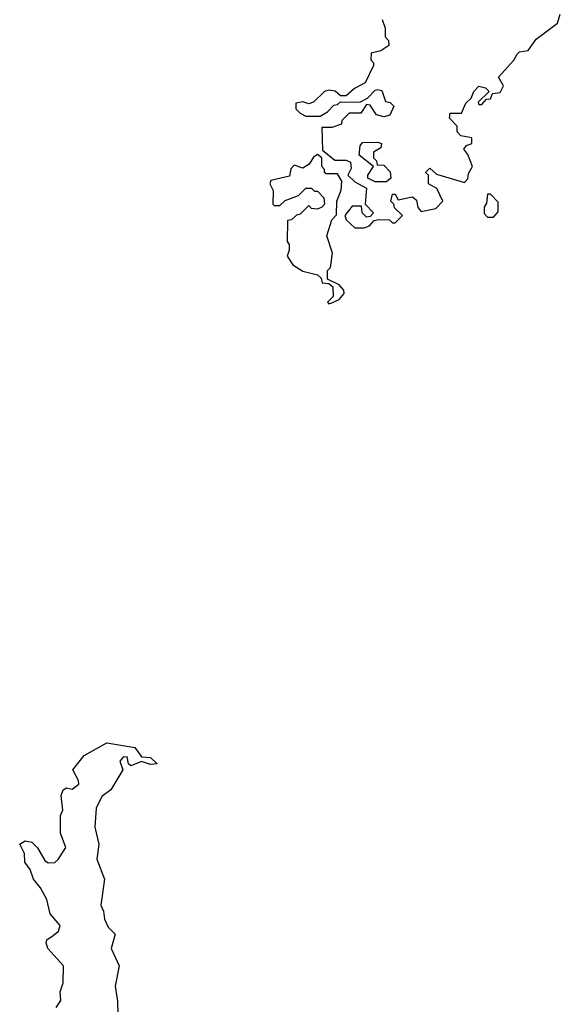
# Model space of a CAD drawing. Extents: x 2601477 to 2753313, y 449408 to 581029.
# Tile 70 of 203: x 2664143 to 2666017, y 474422 to 477834. Entities that reach past the tile are written whole.
import ezdxf

# ---------------------------------------------------------------- set-up
doc = ezdxf.new("R2010")
doc.units = 0

msp = doc.modelspace()

# ---------------------------------------------------------------- linework, layer by layer
at = {"layer": '0CON05XD'}
for points in [[(2665400, 477835), (2665410, 477805), (2665410, 477775), (2665421.7, 477761.7), (2665422.5, 477745), (2665395, 477726.7), (2665361.7, 477718.3), (2665360, 477695), (2665370, 477685), (2665370, 477675), (2665340, 477615), (2665303.9, 477596.1), (2665275, 477570), (2665255, 477570), (2665236.7, 477586.7), (2665215, 477590), (2665200, 477585), (2665161.7, 477548.3), (2665145, 477542.5), (2665125, 477550), (2665100, 477545), (2665100, 477525), (2665115, 477510), (2665135, 477500), (2665185, 477500), (2665210, 477515), (2665231.7, 477538.3), (2665245, 477540), (2665255, 477550), (2665321.7, 477548.3), (2665348.3, 477561.7), (2665375, 477590), (2665385, 477592.5), (2665398.3, 477588.3), (2665410.7, 477550.7), (2665427, 477547), (2665440, 477535), (2665426.4, 477503.6), (2665405, 477497.5), (2665380, 477505), (2665358.3, 477538.3), (2665345, 477540), (2665325, 477510), (2665285, 477510), (2665260, 477485), (2665258.3, 477471.7), (2665225, 477460), (2665190, 477460), (2665192.5, 477382.5), (2665235, 477347.5), (2665275, 477347.5), (2665290, 477340), (2665291.7, 477318.3), (2665280, 477295), (2665305, 477272.5), (2665345, 477250), (2665340, 477195), (2665370, 477165), (2665358.3, 477151.7), (2665345, 477150), (2665330, 477165), (2665328.3, 477188.3), (2665295, 477187.5), (2665270, 477155), (2665275, 477140), (2665305, 477112.5), (2665337, 477113), (2665355, 477120), (2665371.7, 477138.3), (2665388.3, 477141.7), (2665425, 477140), (2665435, 477130), (2665445, 477130), (2665470, 477155), (2665441.7, 477181.7), (2665440, 477195), (2665430, 477205), (2665435, 477230), (2665445, 477230), (2665455, 477210), (2665505, 477220), (2665518.3, 477208.3), (2665523, 477183), (2665535, 477170), (2665585, 477180), (2665610, 477205), (2665589.3, 477249.3), (2665560, 477265), (2665560, 477295), (2665550, 477305), (2665565, 477320), (2665588.3, 477298.3), (2665685, 477270), (2665697, 477283), (2665698.3, 477301.7), (2665712.5, 477325), (2665697, 477367), (2665682.5, 477385), (2665691.7, 477398.3), (2665710, 477405), (2665710, 477425), (2665671.7, 477431.7), (2665660, 477445), (2665660, 477465), (2665633, 477493), (2665635, 477510), (2665675, 477510), (2665690, 477545), (2665708.3, 477561.7), (2665716.7, 477585), (2665735, 477603.3), (2665757.7, 477597.7), (2665770, 477585), (2665731.7, 477548.3), (2665735, 477540), (2665745, 477540), (2665761.7, 477558.3), (2665775, 477560), (2665781.7, 477578.3), (2665808.3, 477581.7), (2665820, 477605), (2665803.3, 477635), (2665856.4, 477693.6), (2665867.5, 477715), (2665875, 477722.5), (2665905, 477727.5), (2665933.6, 477766.4), (2666007.5, 477822.5), (2666017, 477853)], [(2665415, 477272.5), (2665375, 477272.5), (2665350, 477285), (2665350, 477295), (2665370, 477325), (2665320, 477365), (2665323, 477397), (2665331.7, 477408.3), (2665385, 477410), (2665397.5, 477405), (2665395, 477390), (2665370, 477375), (2665370, 477355), (2665380, 477345), (2665381.7, 477331.7), (2665405, 477330), (2665427, 477307), (2665430, 477285), (2665415, 477272.5)], [(2665215, 476850), (2665225, 476852.5), (2665250, 476865), (2665267.5, 476885), (2665267, 476897), (2665250, 476915), (2665210, 476935), (2665210, 476965), (2665220, 476975), (2665227.5, 477025), (2665207.5, 477085), (2665225, 477140), (2665241.7, 477158.3), (2665242.5, 477205), (2665257, 477243), (2665260, 477275), (2665245, 477300), (2665205, 477300), (2665200, 477305), (2665200, 477315), (2665190, 477325), (2665190, 477355), (2665175, 477367.5), (2665161.7, 477358.3), (2665147, 477333), (2665125, 477320), (2665095, 477330), (2665083, 477317), (2665078.3, 477291.7), (2665013, 477277), (2665010, 477265), (2665021.7, 477241.7), (2665020, 477195), (2665025, 477190), (2665045, 477190), (2665063, 477207), (2665110, 477225), (2665135, 477250), (2665155, 477250), (2665165, 477240), (2665175, 477240), (2665197, 477217), (2665200, 477195), (2665190, 477185), (2665175, 477177.5), (2665155, 477180), (2665145, 477190), (2665115, 477160), (2665103, 477157), (2665085, 477140), (2665071.7, 477138.3), (2665070, 477065), (2665077.5, 477055), (2665077.5, 477035), (2665070, 477015), (2665090, 476985), (2665125, 476962.5), (2665175, 476950), (2665188.3, 476938.3), (2665191.7, 476921.7), (2665215, 476920), (2665228.3, 476908.3), (2665230, 476875), (2665210, 476855), (2665215, 476850)], [(2665785, 477150), (2665801.7, 477168.3), (2665801.7, 477201.7), (2665775, 477230), (2665765, 477230), (2665761.7, 477198.3), (2665752.5, 477185), (2665753, 477163), (2665765, 477150), (2665785, 477150)], [(2664269.5, 474410.5), (2664285.6, 474435), (2664282.9, 474465), (2664293.4, 474496.6), (2664294.4, 474555), (2664240, 474615), (2664234.3, 474635), (2664237.5, 474645), (2664259.5, 474660.5), (2664277.5, 474675), (2664282.9, 474695), (2664249.2, 474735), (2664237.1, 474785), (2664215.4, 474825.4), (2664190.8, 474855), (2664179.5, 474889.5), (2664161.2, 474915), (2664160, 474945), (2664143, 474977), (2664161.7, 474988.3), (2664185, 474983.3), (2664205, 474963.8), (2664230, 474920), (2664242, 474912), (2664265, 474913.8), (2664275.9, 474924.1), (2664302.5, 474965), (2664284.3, 475015), (2664284.2, 475075.8), (2664292.5, 475095), (2664286.7, 475145), (2664293.3, 475165), (2664305, 475172.5), (2664325, 475167.5), (2664347.5, 475185), (2664347, 475197), (2664326.7, 475235), (2664366.1, 475283.9), (2664445, 475327.5), (2664541.7, 475311.7), (2664565, 475280), (2664597, 475277), (2664620, 475255), (2664597, 475253), (2664565, 475263.3), (2664528.3, 475248.3), (2664520, 475255), (2664515, 475280), (2664501.7, 475278.3), (2664490, 475265), (2664500, 475235), (2664458.8, 475165), (2664427.7, 475142.3), (2664408.3, 475101.7), (2664403.9, 475036.1), (2664416.9, 474976.9), (2664410, 474925), (2664437.5, 474855), (2664424.2, 474765), (2664433.8, 474745), (2664436.6, 474716.6), (2664449.4, 474689.4), (2664473.8, 474665), (2664460, 474615), (2664487.9, 474555), (2664473.5, 474485), (2664482.2, 474432.2), (2664484.4, 474344.4)]]:
    msp.add_lwpolyline(points, dxfattribs=at)

doc.saveas('drawing.dxf')
